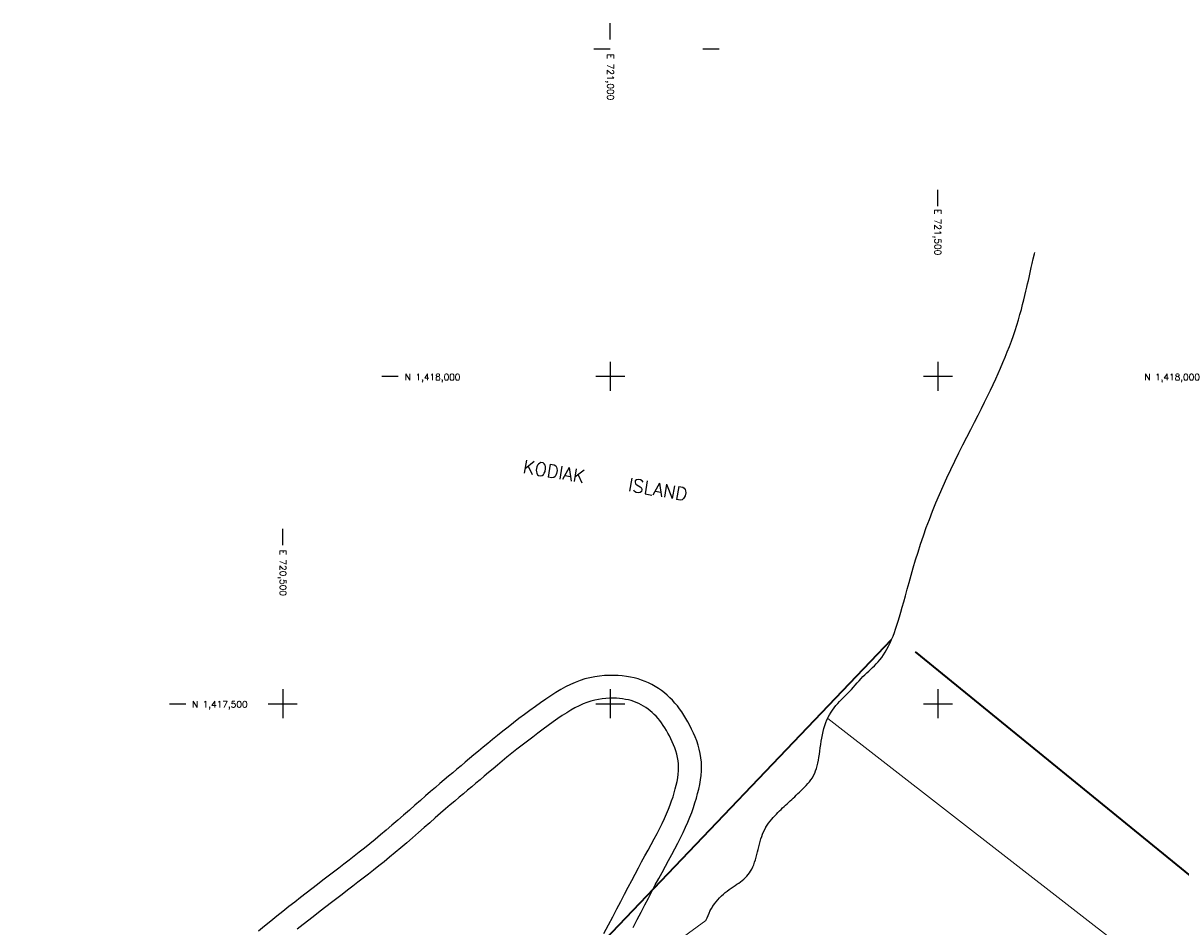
# Model space of a CAD drawing. Header units: feet. Extents: x 719681 to 728460, y 1405223 to 1418539.
# Tile 8 of 10: x 720104 to 721871, y 1417159 to 1418539. Entities that reach past the tile are written whole.
import ezdxf

# ---------------------------------------------------------------- set-up
doc = ezdxf.new("R2010")
doc.units = ezdxf.units.FT
doc.header["$LTSCALE"] = 100
doc.header["$MEASUREMENT"] = 0
for name, color, linetype in [('FLOATS-RAC', 20, 'CONTINUOUS'), ('GRID', 7, 'CONTINUOUS'), ('PLR_TIDELAND PERMIT', 1, 'CONTINUOUS'), ('ROADS', 1, 'CONTINUOUS'), ('SHORELINE', 4, 'CONTINUOUS'), ('TEXT', 2, 'CONTINUOUS')]:
    doc.layers.add(name, color=color, linetype=linetype)
doc.styles.add('L100', font='ROMANS.SHX')
doc.styles.add('L200', font='simplex', dxfattribs={"height": 50})

# ---------------------------------------------------------------- blocks, each defined once
blk = doc.blocks.new('SIDETICK')
at = {"layer": 'GRID'}
blk.add_lwpolyline([(-0.25, 0), (0, 0)], dxfattribs=at)
blk = doc.blocks.new('TICK')
at = {"layer": 'GRID'}
for points in [[(0, 0.221), (0, -0.221)], [(-0.221, 0), (0.221, 0)]]:
    blk.add_lwpolyline(points, dxfattribs=at)

msp = doc.modelspace()

# ---------------------------------------------------------------- linework, layer by layer
at = {"layer": 'FLOATS-RAC', "lineweight": 35}
for p, q in [((720103.9, 1416210.5), (721429.3, 1417598.1)), ((721465.5, 1417579.5), (722939.6, 1416376))]:
    msp.add_line(p, q, dxfattribs=at)
at = {"layer": 'PLR_TIDELAND PERMIT', "lineweight": 18}
for p, q in [((721327.3, 1417466.9), (721325.9, 1417462.3)), ((721328.9, 1417471.2), (721327.3, 1417466.9)), ((721330.6, 1417475.4), (721328.9, 1417471.2)), ((721331.8, 1417477.7), (721330.6, 1417475.4)), ((722290.7, 1416732.8), (721331.8, 1417477.7)), ((721322.7, 1417447.7), (721321.9, 1417442.7)), ((721323.6, 1417452.7), (721322.7, 1417447.7)), ((721324.7, 1417457.6), (721323.6, 1417452.7)), ((721325.9, 1417462.3), (721324.7, 1417457.6)), ((721320.5, 1417432.6), (721319.8, 1417427.7)), ((721321.2, 1417437.6), (721320.5, 1417432.6)), ((721321.9, 1417442.7), (721321.2, 1417437.6)), ((721317.7, 1417413.8), (721316.8, 1417409.5)), ((721318.4, 1417418.2), (721317.7, 1417413.8)), ((721319.2, 1417422.9), (721318.4, 1417418.2)), ((721319.8, 1417427.7), (721319.2, 1417422.9)), ((721312, 1417394), (721310.3, 1417390.6)), ((721313.4, 1417397.6), (721312, 1417394)), ((721314.7, 1417401.4), (721313.4, 1417397.6)), ((721315.8, 1417405.4), (721314.7, 1417401.4)), ((721316.8, 1417409.5), (721315.8, 1417405.4)), ((721299, 1417375.4), (721296.5, 1417372.7)), ((721301.5, 1417378.2), (721299, 1417375.4)), ((721304, 1417381.1), (721301.5, 1417378.2)), ((721306.2, 1417384.1), (721304, 1417381.1)), ((721308.4, 1417387.2), (721306.2, 1417384.1)), ((721310.3, 1417390.6), (721308.4, 1417387.2)), ((721281.5, 1417358.2), (721279.1, 1417356)), ((721283.9, 1417360.5), (721281.5, 1417358.2)), ((721286.3, 1417362.8), (721283.9, 1417360.5)), ((721288.8, 1417365.2), (721286.3, 1417362.8)), ((721291.3, 1417367.6), (721288.8, 1417365.2)), ((721293.9, 1417370.1), (721291.3, 1417367.6)), ((721296.5, 1417372.7), (721293.9, 1417370.1)), ((721263, 1417341), (721260.6, 1417338.8)), ((721265.3, 1417343.2), (721263, 1417341)), ((721267.6, 1417345.3), (721265.3, 1417343.2)), ((721269.9, 1417347.4), (721267.6, 1417345.3)), ((721272.1, 1417349.5), (721269.9, 1417347.4)), ((721274.5, 1417351.7), (721272.1, 1417349.5)), ((721276.8, 1417353.8), (721274.5, 1417351.7)), ((721279.1, 1417356), (721276.8, 1417353.8)), ((721246.3, 1417323.8), (721243.9, 1417320.9)), ((721248.7, 1417326.5), (721246.3, 1417323.8)), ((721251.1, 1417329.2), (721248.7, 1417326.5)), ((721253.5, 1417331.7), (721251.1, 1417329.2)), ((721255.9, 1417334.1), (721253.5, 1417331.7)), ((721258.3, 1417336.5), (721255.9, 1417334.1)), ((721260.6, 1417338.8), (721258.3, 1417336.5)), ((721233.9, 1417304.7), (721232.4, 1417301.1)), ((721235.6, 1417308.2), (721233.9, 1417304.7)), ((721237.4, 1417311.6), (721235.6, 1417308.2)), ((721239.4, 1417314.8), (721237.4, 1417311.6)), ((721241.6, 1417317.9), (721239.4, 1417314.8)), ((721243.9, 1417320.9), (721241.6, 1417317.9)), ((721228.8, 1417289.8), (721227.7, 1417285.8)), ((721229.9, 1417293.6), (721228.8, 1417289.8)), ((721231.1, 1417297.4), (721229.9, 1417293.6)), ((721232.4, 1417301.1), (721231.1, 1417297.4)), ((721223.6, 1417269.7), (721222.5, 1417265.7)), ((721224.7, 1417273.8), (721223.6, 1417269.7)), ((721225.7, 1417277.8), (721224.7, 1417273.8)), ((721226.7, 1417281.8), (721225.7, 1417277.8)), ((721227.7, 1417285.8), (721226.7, 1417281.8)), ((721218.8, 1417254.4), (721217.3, 1417250.9)), ((721220.1, 1417258), (721218.8, 1417254.4)), ((721221.4, 1417261.8), (721220.1, 1417258)), ((721222.5, 1417265.7), (721221.4, 1417261.8)), ((721206, 1417234.5), (721203.7, 1417232.3)), ((721208.2, 1417236.8), (721206, 1417234.5)), ((721210.3, 1417239.2), (721208.2, 1417236.8)), ((721212.3, 1417241.8), (721210.3, 1417239.2)), ((721214.1, 1417244.6), (721212.3, 1417241.8)), ((721215.8, 1417247.6), (721214.1, 1417244.6)), ((721217.3, 1417250.9), (721215.8, 1417247.6)), ((721181.5, 1417216.4), (721178.5, 1417214.2)), ((721184.5, 1417218.5), (721181.5, 1417216.4)), ((721187.4, 1417220.5), (721184.5, 1417218.5)), ((721190.4, 1417222.5), (721187.4, 1417220.5)), ((721193.2, 1417224.4), (721190.4, 1417222.5)), ((721196, 1417226.3), (721193.2, 1417224.4)), ((721198.7, 1417228.3), (721196, 1417226.3)), ((721201.2, 1417230.3), (721198.7, 1417228.3)), ((721203.7, 1417232.3), (721201.2, 1417230.3)), ((721164, 1417200.8), (721161.4, 1417197.7)), ((721166.8, 1417203.7), (721164, 1417200.8)), ((721169.6, 1417206.6), (721166.8, 1417203.7)), ((721172.5, 1417209.3), (721169.6, 1417206.6)), ((721175.5, 1417211.8), (721172.5, 1417209.3)), ((721178.5, 1417214.2), (721175.5, 1417211.8)), ((721152.6, 1417184.2), (721150.9, 1417180.6)), ((721154.5, 1417187.7), (721152.6, 1417184.2)), ((721156.6, 1417191.1), (721154.5, 1417187.7)), ((721158.9, 1417194.5), (721156.6, 1417191.1)), ((721161.4, 1417197.7), (721158.9, 1417194.5)), ((721146, 1417169), (720685, 1416836)), ((721147.6, 1417173), (721146, 1417169)), ((721149.2, 1417176.9), (721147.6, 1417173)), ((721150.9, 1417180.6), (721149.2, 1417176.9))]:
    msp.add_line(p, q, dxfattribs=at)
at = {"layer": 'ROADS'}
for points in [[(721034.9, 1417158.7), (721041.1, 1417170.6), (721047.1, 1417182), (721052.8, 1417192.9), (721058.2, 1417203.4), (721063.5, 1417213.6), (721068.7, 1417223.5), (721073.8, 1417233.1), (721078.9, 1417242.6), (721084, 1417251.9), (721089, 1417260.9), (721093.8, 1417269.8), (721098.5, 1417278.5), (721103, 1417287), (721107.3, 1417295.4), (721111.3, 1417303.5), (721115, 1417311.4), (721118.4, 1417319.1), (721121.5, 1417326.7), (721124.3, 1417334.1), (721126.9, 1417341.5), (721129.2, 1417348.7), (721131.3, 1417355.8), (721133.2, 1417362.9), (721134.9, 1417369.9), (721136.4, 1417376.9), (721137.6, 1417383.8), (721138.5, 1417390.7), (721139, 1417397.5), (721139.2, 1417404.3), (721139, 1417411), (721138.4, 1417417.6), (721137.3, 1417424.2), (721135.8, 1417430.7), (721134, 1417437), (721131.8, 1417443.3), (721129.4, 1417449.4), (721126.8, 1417455.4), (721124, 1417461.2), (721121.2, 1417466.8), (721118.3, 1417472.3), (721115.3, 1417477.5), (721112.2, 1417482.6), (721109.1, 1417487.5), (721105.8, 1417492.2), (721102.3, 1417496.7), (721098.7, 1417501.1), (721095, 1417505.3), (721091, 1417509.3), (721086.8, 1417513.1), (721082.5, 1417516.8), (721078, 1417520.2), (721073.3, 1417523.4), (721068.5, 1417526.5), (721063.5, 1417529.2), (721058.4, 1417531.8), (721053.2, 1417534.1), (721047.8, 1417536.2), (721042.3, 1417538), (721036.6, 1417539.5), (721030.7, 1417540.8), (721024.6, 1417541.9), (721018.3, 1417542.7), (721011.8, 1417543.2), (721005, 1417543.4), (720998, 1417543.4), (720990.9, 1417543), (720983.6, 1417542.3), (720976.2, 1417541.2), (720968.7, 1417539.8), (720961.3, 1417537.9), (720953.9, 1417535.5), (720946.5, 1417532.7), (720939.1, 1417529.5), (720931.8, 1417525.8), (720924.4, 1417521.7), (720916.9, 1417517.2), (720909.3, 1417512.4), (720901.6, 1417507.2), (720893.7, 1417501.7), (720885.6, 1417495.9), (720877.3, 1417489.9), (720869, 1417483.7), (720860.6, 1417477.3), (720852.3, 1417470.9), (720844, 1417464.5), (720835.9, 1417458.1), (720828, 1417451.8), (720820.3, 1417445.6), (720812.9, 1417439.5), (720805.7, 1417433.6), (720798.8, 1417427.8), (720791.9, 1417422.1), (720785.3, 1417416.5), (720778.7, 1417410.9), (720772.3, 1417405.5), (720765.9, 1417400.1), (720759.5, 1417394.8), (720753.1, 1417389.4), (720746.6, 1417383.9), (720739.9, 1417378.2), (720733, 1417372.3), (720725.7, 1417366), (720718.1, 1417359.5), (720710.2, 1417352.5), (720701.8, 1417345.2), (720693.3, 1417337.7), (720684.5, 1417330), (720675.7, 1417322.3), (720666.8, 1417314.6), (720658.1, 1417307.1), (720649.5, 1417299.8), (720641.1, 1417292.8), (720632.9, 1417286.1), (720624.8, 1417279.6), (720616.9, 1417273.3), (720609.1, 1417267.2), (720601.2, 1417261.1), (720593.4, 1417255.1), (720585.5, 1417249), (720577.5, 1417242.9), (720569.4, 1417236.7), (720561.2, 1417230.5), (720552.9, 1417224.1), (720544.4, 1417217.7), (720535.9, 1417211), (720527.2, 1417204.3), (720518.3, 1417197.4), (720509.3, 1417190.3), (720500.2, 1417183.1), (720491, 1417175.7), (720481.8, 1417168.2), (720472.4, 1417160.6), (720463.1, 1417152.9)], [(720990, 1417149.3), (720997.2, 1417162.5), (721003.9, 1417175), (721010.2, 1417187), (721016.2, 1417198.4), (721021.9, 1417209.3), (721027.3, 1417219.9), (721032.6, 1417230), (721037.7, 1417239.8), (721042.8, 1417249.4), (721047.8, 1417258.7), (721052.8, 1417267.8), (721057.7, 1417276.7), (721062.4, 1417285.4), (721067, 1417293.8), (721071.3, 1417302), (721075.4, 1417309.9), (721079.2, 1417317.5), (721082.7, 1417324.9), (721085.9, 1417332), (721088.7, 1417338.9), (721091.3, 1417345.5), (721093.6, 1417352), (721095.7, 1417358.2), (721097.5, 1417364.3), (721099.1, 1417370.2), (721100.6, 1417376), (721101.8, 1417381.6), (721102.8, 1417387.1), (721103.5, 1417392.5), (721104, 1417397.8), (721104.1, 1417403), (721104, 1417408.1), (721103.5, 1417413.1), (721102.7, 1417418.1), (721101.5, 1417423.1), (721100.1, 1417428), (721098.4, 1417432.8), (721096.6, 1417437.5), (721094.6, 1417442.1), (721092.4, 1417446.6), (721090.2, 1417451), (721087.9, 1417455.2), (721085.6, 1417459.3), (721083.2, 1417463.3), (721080.7, 1417467.1), (721078.2, 1417470.8), (721075.5, 1417474.3), (721072.8, 1417477.7), (721070, 1417480.9), (721067, 1417483.9), (721064, 1417486.8), (721060.8, 1417489.5), (721057.6, 1417492), (721054.2, 1417494.3), (721050.7, 1417496.5), (721047.1, 1417498.5), (721043.5, 1417500.3), (721039.7, 1417502), (721035.8, 1417503.5), (721031.8, 1417504.8), (721027.6, 1417505.9), (721023.3, 1417506.8), (721018.8, 1417507.6), (721014.1, 1417508.1), (721009.2, 1417508.5), (721004.1, 1417508.7), (720998.8, 1417508.6), (720993.4, 1417508.3), (720987.8, 1417507.7), (720982, 1417506.8), (720976.2, 1417505.6), (720970.3, 1417504.1), (720964.3, 1417502.1), (720958.4, 1417499.7), (720952.3, 1417497), (720946.1, 1417493.8), (720939.8, 1417490.2), (720933.4, 1417486.3), (720926.7, 1417482), (720919.8, 1417477.3), (720912.6, 1417472.3), (720905.1, 1417466.9), (720897.4, 1417461.2), (720889.5, 1417455.3), (720881.5, 1417449.2), (720873.4, 1417443), (720865.4, 1417436.8), (720857.5, 1417430.6), (720849.7, 1417424.4), (720842.2, 1417418.3), (720835, 1417412.3), (720827.9, 1417406.5), (720821, 1417400.8), (720814.3, 1417395.1), (720807.7, 1417389.6), (720801.2, 1417384.1), (720794.8, 1417378.7), (720788.5, 1417373.4), (720782.1, 1417368.1), (720775.8, 1417362.7), (720769.3, 1417357.2), (720762.6, 1417351.5), (720755.7, 1417345.6), (720748.5, 1417339.4), (720740.9, 1417332.9), (720732.9, 1417325.9), (720724.5, 1417318.5), (720715.9, 1417311), (720707.1, 1417303.3), (720698.2, 1417295.5), (720689.3, 1417287.8), (720680.5, 1417280.2), (720671.7, 1417272.8), (720663.2, 1417265.7), (720654.9, 1417258.9), (720646.8, 1417252.4), (720638.8, 1417246), (720630.8, 1417239.7), (720622.9, 1417233.6), (720614.9, 1417227.5), (720607, 1417221.4), (720599, 1417215.3), (720590.8, 1417209.1), (720582.6, 1417202.8), (720574.3, 1417196.5), (720565.9, 1417190), (720557.4, 1417183.5), (720548.8, 1417176.8), (720540, 1417169.9), (720531.1, 1417162.9), (720522.1, 1417155.8)]]:
    msp.add_lwpolyline(points, dxfattribs=at)
at = {"layer": 'SHORELINE', "color": 2}
msp.add_lwpolyline([(721146, 1417169), (721147.6, 1417173), (721149.2, 1417176.9), (721150.9, 1417180.6), (721152.6, 1417184.2), (721154.5, 1417187.7), (721156.6, 1417191.1), (721158.9, 1417194.5), (721161.4, 1417197.7), (721164, 1417200.8), (721166.8, 1417203.7), (721169.6, 1417206.6), (721172.5, 1417209.3), (721175.5, 1417211.8), (721178.5, 1417214.2), (721181.5, 1417216.4), (721184.5, 1417218.5), (721187.4, 1417220.5), (721190.4, 1417222.5), (721193.2, 1417224.4), (721196, 1417226.3), (721198.7, 1417228.3), (721201.2, 1417230.3), (721203.7, 1417232.3), (721206, 1417234.5), (721208.2, 1417236.8), (721210.3, 1417239.2), (721212.3, 1417241.8), (721214.1, 1417244.6), (721215.8, 1417247.6), (721217.3, 1417250.9), (721218.8, 1417254.4), (721220.1, 1417258), (721221.4, 1417261.8), (721222.5, 1417265.7), (721223.6, 1417269.7), (721224.7, 1417273.8), (721225.7, 1417277.8), (721226.7, 1417281.8), (721227.7, 1417285.8), (721228.8, 1417289.8), (721229.9, 1417293.6), (721231.1, 1417297.4), (721232.4, 1417301.1), (721233.9, 1417304.7), (721235.6, 1417308.2), (721237.4, 1417311.6), (721239.4, 1417314.8), (721241.6, 1417317.9), (721243.9, 1417320.9), (721246.3, 1417323.8), (721248.7, 1417326.5), (721251.1, 1417329.2), (721253.5, 1417331.7), (721255.9, 1417334.1), (721258.3, 1417336.5), (721260.6, 1417338.8), (721263, 1417341), (721265.3, 1417343.2), (721267.6, 1417345.3), (721269.9, 1417347.4), (721272.1, 1417349.5), (721274.5, 1417351.7), (721276.8, 1417353.8), (721279.1, 1417356), (721281.5, 1417358.2), (721283.9, 1417360.5), (721286.3, 1417362.8), (721288.8, 1417365.2), (721291.3, 1417367.6), (721293.9, 1417370.1), (721296.5, 1417372.7), (721299, 1417375.4), (721301.5, 1417378.2), (721304, 1417381.1), (721306.2, 1417384.1), (721308.4, 1417387.2), (721310.3, 1417390.6), (721312, 1417394), (721313.4, 1417397.6), (721314.7, 1417401.4), (721315.8, 1417405.4), (721316.8, 1417409.5), (721317.7, 1417413.8), (721318.4, 1417418.2), (721319.2, 1417422.9), (721319.8, 1417427.7), (721320.5, 1417432.6), (721321.2, 1417437.6), (721321.9, 1417442.7), (721322.7, 1417447.7), (721323.6, 1417452.7), (721324.7, 1417457.6), (721325.9, 1417462.3), (721327.3, 1417466.9), (721328.9, 1417471.2), (721330.6, 1417475.4), (721332.6, 1417479.4), (721334.7, 1417483.3), (721336.9, 1417487), (721339.3, 1417490.5), (721341.8, 1417493.9), (721344.4, 1417497.2), (721347.2, 1417500.3), (721350, 1417503.4), (721353, 1417506.5), (721355.9, 1417509.5), (721358.9, 1417512.6), (721361.9, 1417515.6), (721365, 1417518.8), (721367.9, 1417522), (721370.9, 1417525.3), (721373.9, 1417528.6), (721376.8, 1417531.9), (721379.7, 1417535.2), (721382.6, 1417538.4), (721385.5, 1417541.5), (721388.5, 1417544.4), (721391.4, 1417547.2), (721394.3, 1417549.9), (721397.2, 1417552.5), (721400.1, 1417555.2), (721403, 1417557.9), (721405.8, 1417560.8), (721408.7, 1417563.8), (721411.5, 1417567.2), (721414.2, 1417570.8), (721416.9, 1417574.8), (721419.6, 1417579), (721422.1, 1417583.5), (721424.6, 1417588.2), (721427, 1417593.1), (721429.3, 1417598.1), (721431.5, 1417603.3), (721433.6, 1417608.6), (721435.5, 1417614.1), (721437.5, 1417619.9), (721439.4, 1417626.1), (721441.3, 1417632.6), (721443.4, 1417639.8), (721445.5, 1417647.5), (721447.8, 1417655.9), (721450.3, 1417665), (721453, 1417674.9), (721455.9, 1417685.3), (721459, 1417696.3), (721462.3, 1417707.8), (721465.8, 1417719.6), (721469.6, 1417731.7), (721473.5, 1417743.9), (721477.8, 1417756.4), (721482.2, 1417768.9), (721486.9, 1417781.5), (721491.9, 1417794.2), (721497, 1417806.9), (721502.4, 1417819.7), (721507.9, 1417832.4), (721513.7, 1417845.2), (721519.6, 1417857.9), (721525.7, 1417870.5), (721531.9, 1417882.9), (721538, 1417895.2), (721544.1, 1417907.1), (721550.1, 1417918.7), (721555.8, 1417929.9), (721561.3, 1417940.6), (721566.4, 1417950.8), (721571.3, 1417960.5), (721575.9, 1417969.8), (721580.2, 1417978.8), (721584.3, 1417987.5), (721588.2, 1417996), (721592, 1418004.3), (721595.6, 1418012.6), (721599.1, 1418020.9), (721602.6, 1418029.1), (721605.9, 1418037.4), (721609.1, 1418045.6), (721612.2, 1418053.8), (721615.1, 1418062), (721617.9, 1418070.1), (721620.5, 1418078.2), (721622.9, 1418086.3), (721625.2, 1418094.2), (721627.4, 1418101.9), (721629.3, 1418109.5), (721631.1, 1418116.7), (721632.8, 1418123.5), (721634.3, 1418129.9), (721635.7, 1418135.8), (721636.9, 1418141.2), (721638, 1418146.2), (721639.1, 1418151), (721640.1, 1418155.9), (721641.2, 1418160.9), (721642.5, 1418166.3), (721643.8, 1418172.3), (721645.4, 1418179.1), (721647.2, 1418186.7), (721647.9, 1418189.2)], dxfattribs=at)

# ---------------------------------------------------------------- block references
at = {"layer": 'GRID', "xscale": 100, "yscale": 100, "zscale": 100}
for name, p, rotation in [('SIDETICK', (721000, 1418539.1), 89.9999999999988), ('SIDETICK', (721000, 1418500), 359.9999999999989), ('SIDETICK', (721166.3, 1418500), 359.9999999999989), ('SIDETICK', (721500, 1418284.6), 89.9999999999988), ('TICK', (721000, 1418000), 359.9999999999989), ('TICK', (721500, 1418000), 359.9999999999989), ('SIDETICK', (720676.1, 1418000), 359.9999999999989), ('SIDETICK', (720500, 1417767.1), 89.9999999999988), ('TICK', (720500, 1417500), 359.9999999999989), ('TICK', (721000, 1417500), 359.9999999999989), ('TICK', (721500, 1417500), 359.9999999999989), ('SIDETICK', (720352.4, 1417500), 359.9999999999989)]:
    msp.add_blockref(name, p, dxfattribs=dict(at, rotation=rotation))

# ---------------------------------------------------------------- texts
at = {"layer": 'GRID', "style": 'L100'}
for s, rotation, p in [('E 721,000', 270, (720995.3, 1418492.2)), ('E 721,500', 270, (721494.8, 1418255.5)), ('N 1,418,000', 360, (720686.4, 1417993.8)), ('N 1,418,000', 360, (721815, 1417993.8)), ('E 720,500', 270, (720495.5, 1417735.4)), ('N 1,417,500', 360, (720361.5, 1417494.2))]:
    msp.add_text(s, height=10, rotation=rotation, dxfattribs=at).set_placement(p)
at = {"layer": 'TEXT', "color": 1, "style": 'L200'}
msp.add_text('KODIAK    ISLAND', height=20, rotation=350.1873, dxfattribs=at).set_placement((720865.3, 1417852.9))

doc.saveas('drawing.dxf')
